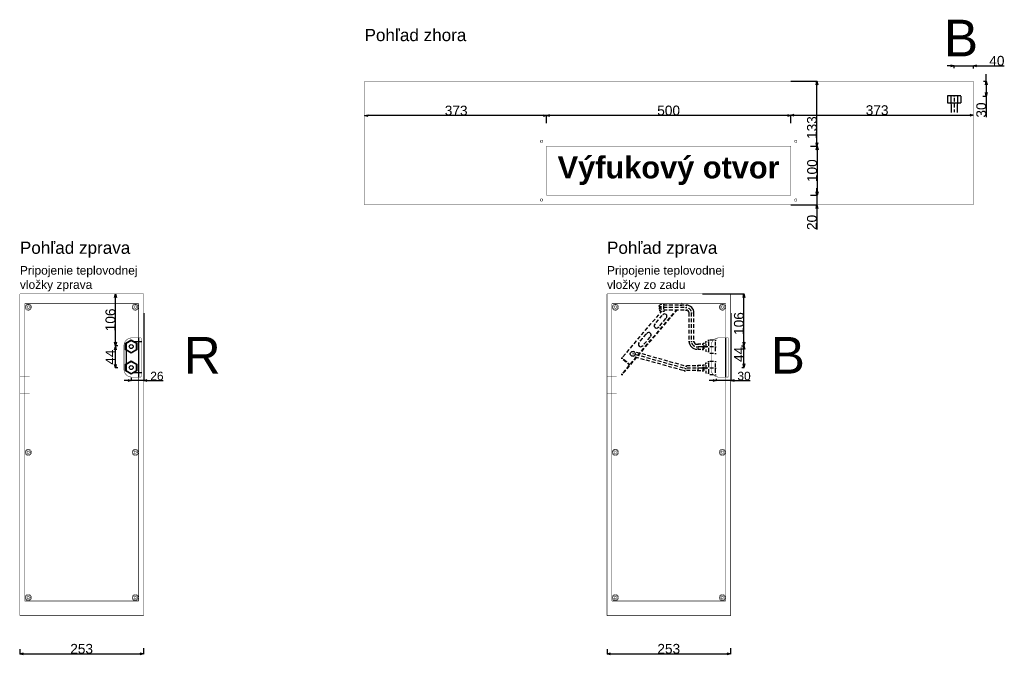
# Model space of a CAD drawing. Extents: x -553 to 3559, y -522 to 2621.
# Tile 3 of 4: x 1545 to 3559, y -81 to 1219. Entities that reach past the tile are written whole.
import ezdxf

# ---------------------------------------------------------------- set-up
doc = ezdxf.new("R2010")
doc.units = 0
doc.header["$MEASUREMENT"] = 0
doc.linetypes.add('Achse', pattern=[11.5, 0, -4, 7.5, 0])
for name, color, linetype in [('Kóty délkové', 7, 'Continuous'), ('Oblouky a kružnice', 7, 'Continuous'), ('Textové bloky', 7, 'Continuous'), ('Čáry', 7, 'Continuous')]:
    doc.layers.add(name, color=color, linetype=linetype)
doc.styles.add('GENERATED_STYLE_1', font='ARIAL.ttf')
doc.dimstyles.new('Dimstyle_4D6', dxfattribs={"dimtxt": 17.5, "dimasz": 7.125, "dimexe": 0.18, "dimexo": 0, "dimgap": 0.09, "dimtad": 1, "dimdec": 0, "dimzin": 0, "dimdsep": 46, "dimtxsty": 'GENERATED_STYLE_1', "dimblk": 'ARROWHEAD_3', "dimblk1": 'ARROWHEAD_3', "dimblk2": 'ARROWHEAD_3', "dimcen": 0.09, "dimclrd": 7, "dimclre": 7, "dimclrt": 7, "dimazin": 0, "dimtfac": 1, "dimtdec": 4, "dimtmove": 0, "dimatfit": 0, "dimfxl": 0, "dimtolj": 1, "dimtzin": 0, "dimarcsym": 0})
doc.dimstyles.new('Peter', dxfattribs={"dimtxt": 20, "dimasz": 7.125, "dimexe": 0.18, "dimexo": 0, "dimgap": 0.09, "dimtad": 1, "dimdec": 0, "dimzin": 0, "dimdsep": 46, "dimtxsty": 'GENERATED_STYLE_1', "dimblk": 'ARROWHEAD_3', "dimblk1": 'ARROWHEAD_3', "dimblk2": 'ARROWHEAD_3', "dimcen": 0.09, "dimclrd": 7, "dimclre": 7, "dimclrt": 7, "dimazin": 0, "dimtfac": 1, "dimtdec": 4, "dimtmove": 0, "dimatfit": 0, "dimfxl": 0, "dimtolj": 1, "dimtzin": 0, "dimarcsym": 0})

# ---------------------------------------------------------------- blocks, each defined once
blk = doc.blocks.new('ARROWHEAD_3')
at = {"color": 0, "linetype": 'Continuous'}
blk.add_line((0, 0), (-1, 0), dxfattribs=at)
blk.add_lwpolyline([(-1, 0.2679), (0, 0), (-1, -0.2679)], dxfattribs=at)
blk = doc.blocks.new('*D179')
at = {"color": 7, "linetype": 'Continuous', "lineweight": -2}
for p, q in [((1545, -68.6), (1545, -78.4)), ((1552.1, -78.2), (1790.4, -78.2)), ((1797.5, -66.8), (1797.5, -78.4))]:
    blk.add_line(p, q, dxfattribs=at)
at = {"layer": 'Defpoints', "color": 0}
for p in [(1545, -68.6), (1797.5, -66.8), (1797.5, -78.2)]:
    blk.add_point(p, dxfattribs=at)
at = {"color": 7, "lineweight": -2, "xscale": 7.124999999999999, "yscale": 7.124999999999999, "zscale": 7.124999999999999, "rotation": 180}
blk.add_blockref('ARROWHEAD_3', (1545, -78.2), dxfattribs=at)
at = {"color": 7, "lineweight": -2, "xscale": 7.124999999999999, "yscale": 7.124999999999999, "zscale": 7.124999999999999}
blk.add_blockref('ARROWHEAD_3', (1797.5, -78.2), dxfattribs=at)
at = {"color": 7, "linetype": 'Continuous', "lineweight": 0, "insert": (1671.3, -67.9), "char_height": 20, "attachment_point": 5, "style": 'GENERATED_STYLE_1'}
blk.add_mtext('\\A1;253', dxfattribs=at)
blk = doc.blocks.new('*D214')
at = {"color": 7, "linetype": 'Continuous', "lineweight": -2}
for p, q in [((1740.5, 658), (1740.3, 658)), ((1740.5, 559), (1740.5, 650.9)), ((1745, 551.9), (1740.3, 551.9))]:
    blk.add_line(p, q, dxfattribs=at)
at = {"layer": 'Defpoints', "color": 0}
for p in [(1740.5, 658), (1740.5, 658), (1745, 551.9)]:
    blk.add_point(p, dxfattribs=at)
at = {"color": 7, "lineweight": -2, "xscale": 7.124999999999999, "yscale": 7.124999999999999, "zscale": 7.124999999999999}
for p, rotation in [((1740.5, 658), 90), ((1740.5, 551.9), 270)]:
    blk.add_blockref('ARROWHEAD_3', p, dxfattribs=dict(at, rotation=rotation))
at = {"color": 7, "linetype": 'Continuous', "lineweight": 0, "insert": (1730.2, 604.9), "char_height": 20, "attachment_point": 5, "rotation": 90, "style": 'GENERATED_STYLE_1'}
blk.add_mtext('\\A1;106', dxfattribs=at)
blk = doc.blocks.new('*D215')
at = {"color": 7, "linetype": 'Continuous', "lineweight": -2}
for p, q in [((1740.5, 550.6), (1740.1, 550.6)), ((1740.3, 513.7), (1740.3, 543.5)), ((1745.2, 506.6), (1740.1, 506.6))]:
    blk.add_line(p, q, dxfattribs=at)
at = {"layer": 'Defpoints', "color": 0}
for p in [(1740.3, 550.6), (1740.5, 550.6), (1745.2, 506.6)]:
    blk.add_point(p, dxfattribs=at)
at = {"color": 7, "lineweight": -2, "xscale": 7.124999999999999, "yscale": 7.124999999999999, "zscale": 7.124999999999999}
for p, rotation in [((1740.3, 550.6), 90), ((1740.3, 506.6), 270)]:
    blk.add_blockref('ARROWHEAD_3', p, dxfattribs=dict(at, rotation=rotation))
at = {"color": 7, "linetype": 'Continuous', "lineweight": 0, "insert": (1730.2, 528.6), "char_height": 20, "attachment_point": 5, "rotation": 90, "style": 'GENERATED_STYLE_1'}
blk.add_mtext('\\A1;44', dxfattribs=at)
blk = doc.blocks.new('*D216')
at = {"layer": 'Defpoints', "color": 0}
for p in [(1798.3, 618.4), (1772.8, 486.1), (1772.8, 480.9)]:
    blk.add_point(p, dxfattribs=at)
at = {"layer": 'Kóty délkové', "color": 7, "linetype": 'Continuous', "lineweight": -2}
for p, q in [((1798.3, 618.4), (1798.3, 480.8)), ((1772.8, 486.1), (1772.8, 480.8)), ((1772.8, 480.9), (1758.5, 480.9)), ((1798.3, 480.9), (1772.8, 480.9)), ((1798.3, 480.9), (1838, 480.9)), ((1798.3, 480.9), (1812.5, 480.9))]:
    blk.add_line(p, q, dxfattribs=at)
at = {"layer": 'Kóty délkové', "color": 7, "lineweight": -2, "xscale": 7.124999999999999, "yscale": 7.124999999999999, "zscale": 7.124999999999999}
blk.add_blockref('ARROWHEAD_3', (1772.8, 480.9), dxfattribs=at)
at = {"layer": 'Kóty délkové', "color": 7, "lineweight": -2, "xscale": 7.124999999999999, "yscale": 7.124999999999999, "zscale": 7.124999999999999, "rotation": 180}
blk.add_blockref('ARROWHEAD_3', (1798.3, 480.9), dxfattribs=at)
at = {"layer": 'Kóty délkové', "color": 7, "linetype": 'Continuous', "insert": (1825.3, 490), "char_height": 17.5, "attachment_point": 5, "style": 'GENERATED_STYLE_1'}
blk.add_mtext('\\A1;26', dxfattribs=at)
blk = doc.blocks.new('*D282')
at = {"color": 7, "linetype": 'Continuous', "lineweight": -2}
for p, q in [((2746, -68.6), (2746, -78.4)), ((2753.1, -78.2), (2991.4, -78.2)), ((2998.5, -66.8), (2998.5, -78.4))]:
    blk.add_line(p, q, dxfattribs=at)
at = {"layer": 'Defpoints', "color": 0}
for p in [(2746, -68.6), (2998.5, -66.8), (2998.5, -78.2)]:
    blk.add_point(p, dxfattribs=at)
at = {"color": 7, "lineweight": -2, "xscale": 7.124999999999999, "yscale": 7.124999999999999, "zscale": 7.124999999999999, "rotation": 180}
blk.add_blockref('ARROWHEAD_3', (2746, -78.2), dxfattribs=at)
at = {"color": 7, "lineweight": -2, "xscale": 7.124999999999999, "yscale": 7.124999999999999, "zscale": 7.124999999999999}
blk.add_blockref('ARROWHEAD_3', (2998.5, -78.2), dxfattribs=at)
at = {"color": 7, "linetype": 'Continuous', "lineweight": 0, "insert": (2872.3, -67.9), "char_height": 20, "attachment_point": 5, "style": 'GENERATED_STYLE_1'}
blk.add_mtext('\\A1;253', dxfattribs=at)
blk = doc.blocks.new('*D286')
at = {"color": 7, "linetype": 'Continuous', "lineweight": -2}
for p, q in [((3122, 1093), (3175.6, 1093)), ((3175.5, 967.1), (3175.5, 1085.9)), ((3162.3, 960), (3175.6, 960))]:
    blk.add_line(p, q, dxfattribs=at)
at = {"layer": 'Defpoints', "color": 0}
for p in [(3122, 1093), (3175.5, 1093), (3162.3, 960)]:
    blk.add_point(p, dxfattribs=at)
at = {"color": 7, "lineweight": -2, "xscale": 7.124999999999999, "yscale": 7.124999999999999, "zscale": 7.124999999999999}
for p, rotation in [((3175.5, 1093), 90), ((3175.5, 960), 270)]:
    blk.add_blockref('ARROWHEAD_3', p, dxfattribs=dict(at, rotation=rotation))
at = {"color": 7, "linetype": 'Continuous', "lineweight": 0, "insert": (3165.2, 998.1), "char_height": 20, "attachment_point": 5, "rotation": 90, "style": 'GENERATED_STYLE_1'}
blk.add_mtext('\\A1;133', dxfattribs=at)
blk = doc.blocks.new('*D287')
at = {"color": 7, "linetype": 'Continuous', "lineweight": -2}
for p, q in [((3162.5, 960), (3176.1, 960)), ((3175.9, 952.9), (3175.9, 867.1)), ((3162.6, 860), (3176.1, 860))]:
    blk.add_line(p, q, dxfattribs=at)
at = {"layer": 'Defpoints', "color": 0}
for p in [(3162.5, 960), (3162.6, 860), (3175.9, 860)]:
    blk.add_point(p, dxfattribs=at)
at = {"color": 7, "lineweight": -2, "xscale": 7.124999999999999, "yscale": 7.124999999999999, "zscale": 7.124999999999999}
for p, rotation in [((3175.9, 960), 90), ((3175.9, 860), 270)]:
    blk.add_blockref('ARROWHEAD_3', p, dxfattribs=dict(at, rotation=rotation))
at = {"color": 7, "linetype": 'Continuous', "lineweight": 0, "insert": (3165.6, 910), "char_height": 20, "attachment_point": 5, "rotation": 90, "style": 'GENERATED_STYLE_1'}
blk.add_mtext('\\A1;100', dxfattribs=at)
blk = doc.blocks.new('*D288')
at = {"color": 7, "linetype": 'Continuous', "lineweight": -2}
for p, q in [((3175.5, 860), (3175.5, 874.3)), ((3162.3, 860), (3175.7, 860)), ((3175.5, 860), (3175.5, 840)), ((3122, 840), (3175.7, 840)), ((3175.5, 840), (3175.5, 789.6)), ((3175.5, 840), (3175.5, 825.8))]:
    blk.add_line(p, q, dxfattribs=at)
at = {"layer": 'Defpoints', "color": 0}
for p in [(3162.3, 860), (3122, 840), (3175.5, 840)]:
    blk.add_point(p, dxfattribs=at)
at = {"color": 7, "lineweight": -2, "xscale": 7.124999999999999, "yscale": 7.124999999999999, "zscale": 7.124999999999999}
for p, rotation in [((3175.5, 860), 270), ((3175.5, 840), 90)]:
    blk.add_blockref('ARROWHEAD_3', p, dxfattribs=dict(at, rotation=rotation))
at = {"color": 7, "linetype": 'Continuous', "lineweight": 0, "insert": (3165.2, 804.2), "char_height": 20, "attachment_point": 5, "rotation": 90, "style": 'GENERATED_STYLE_1'}
blk.add_mtext('\\A1;20', dxfattribs=at)
blk = doc.blocks.new('*D289')
at = {"color": 7, "linetype": 'Continuous', "lineweight": -2}
for p, q in [((2622, 1007.2), (2622, 1022.9)), ((3114.9, 1022.7), (2629.1, 1022.7)), ((3122, 1007.2), (3122, 1022.9))]:
    blk.add_line(p, q, dxfattribs=at)
at = {"layer": 'Defpoints', "color": 0}
for p in [(2622, 1022.7), (2622, 1007.2), (3122, 1007.2)]:
    blk.add_point(p, dxfattribs=at)
at = {"color": 7, "lineweight": -2, "xscale": 7.124999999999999, "yscale": 7.124999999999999, "zscale": 7.124999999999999, "rotation": 180}
blk.add_blockref('ARROWHEAD_3', (2622, 1022.7), dxfattribs=at)
at = {"color": 7, "lineweight": -2, "xscale": 7.124999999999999, "yscale": 7.124999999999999, "zscale": 7.124999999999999}
blk.add_blockref('ARROWHEAD_3', (3122, 1022.7), dxfattribs=at)
at = {"color": 7, "linetype": 'Continuous', "lineweight": 0, "insert": (2872, 1033), "char_height": 20, "attachment_point": 5, "style": 'GENERATED_STYLE_1'}
blk.add_mtext('\\A1;500', dxfattribs=at)
blk = doc.blocks.new('*D290')
at = {"color": 7, "linetype": 'Continuous', "lineweight": -2}
for p, q in [((2250, 1022.7), (2250, 1022.4)), ((2615.7, 1022.6), (2257.1, 1022.6)), ((2622.8, 1022.6), (2622.8, 1022.4))]:
    blk.add_line(p, q, dxfattribs=at)
at = {"layer": 'Defpoints', "color": 0}
for p in [(2250, 1022.7), (2250, 1022.6), (2622.8, 1022.6)]:
    blk.add_point(p, dxfattribs=at)
at = {"color": 7, "lineweight": -2, "xscale": 7.124999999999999, "yscale": 7.124999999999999, "zscale": 7.124999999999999, "rotation": 180}
blk.add_blockref('ARROWHEAD_3', (2250, 1022.6), dxfattribs=at)
at = {"color": 7, "lineweight": -2, "xscale": 7.124999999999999, "yscale": 7.124999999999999, "zscale": 7.124999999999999}
blk.add_blockref('ARROWHEAD_3', (2622.8, 1022.6), dxfattribs=at)
at = {"color": 7, "linetype": 'Continuous', "lineweight": 0, "insert": (2437.4, 1032.9), "char_height": 20, "attachment_point": 5, "style": 'GENERATED_STYLE_1'}
blk.add_mtext('\\A1;373', dxfattribs=at)
blk = doc.blocks.new('*D291')
at = {"color": 7, "linetype": 'Continuous', "lineweight": -2}
for p, q in [((3122, 1022.9), (3122, 1023.6)), ((3129.1, 1023.4), (3487.9, 1023.4)), ((3495, 1022.9), (3495, 1023.6))]:
    blk.add_line(p, q, dxfattribs=at)
at = {"layer": 'Defpoints', "color": 0}
for p in [(3122, 1022.9), (3495, 1023.4), (3495, 1022.9)]:
    blk.add_point(p, dxfattribs=at)
at = {"color": 7, "lineweight": -2, "xscale": 7.124999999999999, "yscale": 7.124999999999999, "zscale": 7.124999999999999, "rotation": 180}
blk.add_blockref('ARROWHEAD_3', (3122, 1023.4), dxfattribs=at)
at = {"color": 7, "lineweight": -2, "xscale": 7.124999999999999, "yscale": 7.124999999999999, "zscale": 7.124999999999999}
blk.add_blockref('ARROWHEAD_3', (3495, 1023.4), dxfattribs=at)
at = {"color": 7, "linetype": 'Continuous', "lineweight": 0, "insert": (3298.5, 1033.7), "char_height": 20, "attachment_point": 5, "style": 'GENERATED_STYLE_1'}
blk.add_mtext('\\A1;373', dxfattribs=at)
blk = doc.blocks.new('*D292')
at = {"color": 7, "linetype": 'Continuous', "lineweight": -2}
for p, q in [((2941.5, 658), (3026.3, 658)), ((3026.1, 559), (3026.1, 650.9)), ((3021.3, 551.9), (3026.3, 551.9))]:
    blk.add_line(p, q, dxfattribs=at)
at = {"layer": 'Defpoints', "color": 0}
for p in [(2941.5, 658), (3026.1, 658), (3021.3, 551.9)]:
    blk.add_point(p, dxfattribs=at)
at = {"color": 7, "lineweight": -2, "xscale": 7.124999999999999, "yscale": 7.124999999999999, "zscale": 7.124999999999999}
for p, rotation in [((3026.1, 658), 90), ((3026.1, 551.9), 270)]:
    blk.add_blockref('ARROWHEAD_3', p, dxfattribs=dict(at, rotation=rotation))
at = {"color": 7, "linetype": 'Continuous', "lineweight": 0, "insert": (3015.8, 597.4), "char_height": 20, "attachment_point": 5, "rotation": 90, "style": 'GENERATED_STYLE_1'}
blk.add_mtext('\\A1;106', dxfattribs=at)
blk = doc.blocks.new('*D293')
at = {"color": 7, "linetype": 'Continuous', "lineweight": -2}
for p, q in [((3021.3, 551.9), (3026.3, 551.9)), ((3026.1, 514.8), (3026.1, 544.7)), ((3021.7, 507.7), (3026.3, 507.7))]:
    blk.add_line(p, q, dxfattribs=at)
at = {"layer": 'Defpoints', "color": 0}
for p in [(3021.3, 551.9), (3026.1, 551.9), (3021.7, 507.7)]:
    blk.add_point(p, dxfattribs=at)
at = {"color": 7, "lineweight": -2, "xscale": 7.124999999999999, "yscale": 7.124999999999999, "zscale": 7.124999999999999}
for p, rotation in [((3026.1, 551.9), 90), ((3026.1, 507.7), 270)]:
    blk.add_blockref('ARROWHEAD_3', p, dxfattribs=dict(at, rotation=rotation))
at = {"color": 7, "linetype": 'Continuous', "lineweight": 0, "insert": (3016, 534.3), "char_height": 20, "attachment_point": 5, "rotation": 90, "style": 'GENERATED_STYLE_1'}
blk.add_mtext('\\A1;44', dxfattribs=at)
blk = doc.blocks.new('*D294')
at = {"layer": 'Defpoints', "color": 0}
for p in [(2999.3, 618.4), (2969.5, 484.2), (2969.5, 480.9)]:
    blk.add_point(p, dxfattribs=at)
at = {"layer": 'Kóty délkové', "color": 7, "linetype": 'Continuous', "lineweight": -2}
for p, q in [((2999.3, 618.4), (2999.3, 480.8)), ((2969.5, 484.2), (2969.5, 480.8)), ((2969.5, 480.9), (2955.2, 480.9)), ((2999.3, 480.9), (2969.5, 480.9)), ((2999.3, 480.9), (3038.9, 480.9)), ((2999.3, 480.9), (3013.5, 480.9))]:
    blk.add_line(p, q, dxfattribs=at)
at = {"layer": 'Kóty délkové', "color": 7, "lineweight": -2, "xscale": 7.124999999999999, "yscale": 7.124999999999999, "zscale": 7.124999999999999}
for p, rotation in [((2969.5, 480.9), 359.9999999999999), ((2999.3, 480.9), 179.9999999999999)]:
    blk.add_blockref('ARROWHEAD_3', p, dxfattribs=dict(at, rotation=rotation))
at = {"layer": 'Kóty délkové', "color": 7, "linetype": 'Continuous', "insert": (3026.3, 490), "char_height": 17.5, "attachment_point": 5, "style": 'GENERATED_STYLE_1'}
blk.add_mtext('\\A1;30', dxfattribs=at)
blk = doc.blocks.new('*D298')
at = {"color": 7, "linetype": 'Continuous', "lineweight": -2}
for p, q in [((3515.8, 1093), (3522.1, 1093)), ((3521.9, 1093), (3521.9, 1107.3)), ((3521.9, 1085.9), (3521.9, 1069.8)), ((3514.5, 1062.7), (3522.1, 1062.7)), ((3521.9, 1062.7), (3521.9, 1019.7)), ((3521.9, 1062.7), (3521.9, 1048.4))]:
    blk.add_line(p, q, dxfattribs=at)
at = {"layer": 'Defpoints', "color": 0}
for p in [(3515.8, 1093), (3514.5, 1062.7), (3521.9, 1062.7)]:
    blk.add_point(p, dxfattribs=at)
at = {"color": 7, "lineweight": -2, "xscale": 7.124999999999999, "yscale": 7.124999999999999, "zscale": 7.124999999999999}
for p, rotation in [((3521.9, 1093), 90), ((3521.9, 1062.7), 270)]:
    blk.add_blockref('ARROWHEAD_3', p, dxfattribs=dict(at, rotation=rotation))
at = {"color": 7, "linetype": 'Continuous', "lineweight": 0, "insert": (3511.6, 1034.1), "char_height": 20, "attachment_point": 5, "rotation": 90, "style": 'GENERATED_STYLE_1'}
blk.add_mtext('\\A1;30', dxfattribs=at)
blk = doc.blocks.new('*D299')
at = {"color": 7, "linetype": 'Continuous', "lineweight": -2}
for p, q in [((3455.9, 1124.3), (3441.6, 1124.3)), ((3455.9, 1120), (3455.9, 1124.5)), ((3455.9, 1124.3), (3495.6, 1124.3)), ((3495.6, 1119.1), (3495.6, 1124.5)), ((3495.6, 1124.3), (3558.3, 1124.3)), ((3495.6, 1124.3), (3509.9, 1124.3))]:
    blk.add_line(p, q, dxfattribs=at)
at = {"layer": 'Defpoints', "color": 0}
for p in [(3455.9, 1120), (3495.6, 1124.3), (3495.6, 1119.1)]:
    blk.add_point(p, dxfattribs=at)
at = {"color": 7, "lineweight": -2, "xscale": 7.124999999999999, "yscale": 7.124999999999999, "zscale": 7.124999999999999}
blk.add_blockref('ARROWHEAD_3', (3455.9, 1124.3), dxfattribs=at)
at = {"color": 7, "lineweight": -2, "xscale": 7.124999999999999, "yscale": 7.124999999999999, "zscale": 7.124999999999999, "rotation": 180}
blk.add_blockref('ARROWHEAD_3', (3495.6, 1124.3), dxfattribs=at)
at = {"color": 7, "linetype": 'Continuous', "lineweight": 0, "insert": (3543.5, 1134.6), "char_height": 20, "attachment_point": 5, "style": 'GENERATED_STYLE_1'}
blk.add_mtext('\\A1;40', dxfattribs=at)

msp = doc.modelspace()

# ---------------------------------------------------------------- linework, layer by layer
at = {"color": 7, "linetype": 'Continuous', "const_width": 0.9}
for points in [[(3495, 1093), (2250, 1093)], [(2250, 1093), (2250, 840)], [(3495, 1093), (3495, 840)], [(2622, 960), (2622, 860)], [(3122, 960), (2622, 960)], [(3122, 860), (3122, 960)], [(2622, 860), (3122, 860)], [(3495, 840), (2250, 840)], [(1798, 658), (1545, 658)], [(1545, 658), (1545, 0)], [(1798, 658), (1798, 0)], [(2999, 658), (2746, 658)], [(2746, 658), (2746, 0)], [(2999, 658), (2999, 0)], [(1555, 30), (1555, 638)], [(1555, 638), (1788, 638)], [(1788, 568), (1788, 638)], [(2756, 30), (2756, 638)], [(2756, 638), (2989, 638)], [(2989, 568), (2989, 638)], [(1793, 568), (1773.9, 568.1)], [(1793, 568), (1793, 488)], [(2994, 568), (2974.9, 568.1)], [(2994, 568), (2994, 488)], [(1757.9, 503.9), (1757.9, 552.1)], [(2958.9, 503.9), (2958.9, 552.1)], [(1565, 490), (1545, 490)], [(1793, 488), (1773.9, 487.9)], [(1788, 30), (1788, 488)], [(2766, 490), (2746, 490)], [(2994, 488), (2974.9, 487.9)], [(2989, 30), (2989, 488)], [(1565, 455), (1545, 455)], [(2766, 455), (2746, 455)], [(1555, 30), (1788, 30)], [(2756, 30), (2989, 30)], [(1545, 0), (1798, 0)], [(2746, 0), (2999, 0)]]:
    msp.add_lwpolyline(points, dxfattribs=at)
for points in [[(2609.5, 970, 1), (2614.5, 970, 1)], [(3129.5, 970, 1), (3134.5, 970, 1)], [(2609.5, 850, 1), (2614.5, 850, 1)], [(3129.5, 850, 1), (3134.5, 850, 1)], [(1555.5, 631, 1), (1568.5, 631, 1)], [(1557, 631, 1), (1567, 631, 1)], [(1559.5, 631, 1), (1564.5, 631, 1)], [(1774.5, 631, 1), (1787.5, 631, 1)], [(1776, 631, 1), (1786, 631, 1)], [(1778.5, 631, 1), (1783.5, 631, 1)], [(2756.5, 631, 1), (2769.5, 631, 1)], [(2758, 631, 1), (2768, 631, 1)], [(2760.5, 631, 1), (2765.5, 631, 1)], [(2975.5, 631, 1), (2988.5, 631, 1)], [(2977, 631, 1), (2987, 631, 1)], [(2979.5, 631, 1), (2984.5, 631, 1)], [(1555.5, 334, 1), (1568.5, 334, 1)], [(1557, 334, 1), (1567, 334, 1)], [(1559.5, 334, 1), (1564.5, 334, 1)], [(1774.5, 334, 1), (1787.5, 334, 1)], [(1776, 334, 1), (1786, 334, 1)], [(1778.5, 334, 1), (1783.5, 334, 1)], [(2756.5, 334, 1), (2769.5, 334, 1)], [(2758, 334, 1), (2768, 334, 1)], [(2760.5, 334, 1), (2765.5, 334, 1)], [(2975.5, 334, 1), (2988.5, 334, 1)], [(2977, 334, 1), (2987, 334, 1)], [(2979.5, 334, 1), (2984.5, 334, 1)], [(1555.5, 37, 1), (1568.5, 37, 1)], [(1557, 37, 1), (1567, 37, 1)], [(1774.5, 37, 1), (1787.5, 37, 1)], [(1776, 37, 1), (1786, 37, 1)], [(2756.5, 37, 1), (2769.5, 37, 1)], [(2758, 37, 1), (2768, 37, 1)], [(2975.5, 37, 1), (2988.5, 37, 1)], [(2977, 37, 1), (2987, 37, 1)], [(1559.5, 37, 1), (1564.5, 37, 1)], [(1778.5, 37, 1), (1783.5, 37, 1)], [(2760.5, 37, 1), (2765.5, 37, 1)], [(2979.5, 37, 1), (2984.5, 37, 1)]]:
    msp.add_lwpolyline(points, format="xyb", close=True, dxfattribs=at)
for points in [[(1773.9, 568.1, 0.414214), (1757.9, 552.1)], [(2974.9, 568.1, 0.414214), (2958.9, 552.1)], [(1757.9, 503.9, 0.414214), (1773.9, 487.9)], [(2958.9, 503.9, 0.414214), (2974.9, 487.9)]]:
    msp.add_lwpolyline(points, format="xyb", dxfattribs=at)
at = {"layer": 'Oblouky a kružnice', "color": 1, "linetype": 'Continuous'}
for centre, radius in [((1772.8, 550.4), 4), ((2798.6, 535.4), 5), ((1772.8, 507.4), 4)]:
    msp.add_circle(centre, radius, dxfattribs=at)
for centre, radius, start, end in [((2907.9, 619), 16, 0, 90), ((2907.9, 619), 6, 0, 90), ((2863.7, 612), 5, 321.7648, 139.5836), ((2847.4, 593), 5, 139.5494, 321.4774), ((2831.2, 574), 5, 321.7648, 139.5836), ((2815, 554.9), 5, 139.5494, 321.4774), ((2929.9, 561), 16, 180, 270), ((2929.9, 561), 6, 180, 270), ((2905.4, 511.2), 10, 249.7053, 269.6035)]:
    msp.add_arc(centre, radius, start, end, dxfattribs=at)
at = {"layer": 'Oblouky a kružnice', "color": 1, "linetype": 'Achse'}
for centre, start, end in [((2907.9, 619), 0, 90), ((2929.9, 561), 180, 270)]:
    msp.add_arc(centre, 11, start, end, dxfattribs=at)
at = {"layer": 'Čáry', "color": 1, "linetype": 'Continuous'}
for p, q in [((3469.6, 1062.8), (3442.6, 1062.8)), ((3442.6, 1062.8), (3442.6, 1048.8)), ((3442.6, 1048.8), (3469.6, 1048.8)), ((3449.6, 1062.8), (3449.8, 1029.1)), ((3462.6, 1062.8), (3462.5, 1029.2)), ((3469.6, 1062.7), (3469.6, 1048.7)), ((1761.1, 557.2), (1772.8, 563.9)), ((1761.1, 543.7), (1761.1, 557.2)), ((1772.8, 562.4), (1762.4, 556.5)), ((1762.4, 556.5), (1762.4, 544.5)), ((1762.4, 544.5), (1772.8, 538.4)), ((1772.8, 563.9), (1784.5, 557.2)), ((1783.2, 556.5), (1772.8, 562.4)), ((1772.8, 538.4), (1783.2, 544.5)), ((1783.2, 544.5), (1783.2, 556.5)), ((1784.5, 557.2), (1784.5, 543.7)), ((1772.8, 536.9), (1761.1, 543.7)), ((1784.5, 543.7), (1772.8, 536.9)), ((1761.1, 514.2), (1772.8, 520.9)), ((1761.1, 500.7), (1761.1, 514.2)), ((1772.8, 519.4), (1762.4, 513.5)), ((1762.4, 513.5), (1762.4, 501.5)), ((1772.8, 520.9), (1784.5, 514.2)), ((1783.2, 513.5), (1772.8, 519.4)), ((1783.2, 501.5), (1783.2, 513.5)), ((1784.5, 514.2), (1784.5, 500.7)), ((1772.8, 493.9), (1761.1, 500.7)), ((1762.4, 501.5), (1772.8, 495.4)), ((1772.8, 495.4), (1783.2, 501.5)), ((1784.5, 500.7), (1772.8, 493.9))]:
    msp.add_line(p, q, dxfattribs=at)
at = {"layer": 'Čáry', "color": 1, "linetype": 'Achse'}
for p, q in [((3456.1, 1062.8), (3456.1, 1029.8)), ((2776, 493.6), (2887.9, 625)), ((2776.7, 492.9), (2889.2, 625)), ((2854.3, 633.4), (2853, 633.4)), ((2853, 633.4), (2853, 626.6)), ((2907.9, 630), (2853, 630)), ((2853, 626.6), (2854.3, 626.6)), ((2854.3, 624.3), (2854.3, 635.8)), ((2854.3, 635.8), (2856.3, 635.8)), ((2862.1, 637), (2856.3, 637)), ((2856.3, 637), (2856.3, 623)), ((2862.1, 623), (2862.1, 637)), ((2907.9, 635), (2862.1, 635)), ((2907.9, 625), (2862.1, 625)), ((2896.4, 635), (2899.9, 639.1)), ((2897.7, 635), (2900.7, 638.4)), ((2900.7, 638.4), (2899.9, 639.1)), ((2776, 526.4), (2858.3, 623)), ((2843.6, 596.2), (2859.8, 615.3)), ((2851.4, 589.9), (2867.6, 608.9)), ((2856.3, 624.3), (2854.3, 624.3)), ((2856.3, 623), (2862.1, 623)), ((2913.9, 561), (2913.9, 622.8)), ((2918.9, 561), (2918.9, 622.8)), ((2923.9, 561), (2923.9, 622.8)), ((2811.2, 558.2), (2827.4, 577.2)), ((2818.9, 551.8), (2835.2, 570.9)), ((2931.8, 555), (2929.9, 555)), ((2967.8, 550), (2929.9, 550)), ((2931.8, 545), (2929.9, 545)), ((2931.8, 555.5), (2931.8, 544.5)), ((2941.8, 555.5), (2931.8, 555.5)), ((2941.8, 544.5), (2931.8, 544.5)), ((2941.8, 556), (2941.8, 544)), ((2943.8, 556), (2941.8, 556)), ((2943.8, 544), (2941.8, 544)), ((2943.8, 557), (2943.8, 543)), ((2947.8, 557), (2943.8, 557)), ((2953.8, 560), (2947.8, 560)), ((2947.8, 560), (2947.8, 540)), ((2967.8, 563.5), (2953.8, 563.5)), ((2953.8, 563.5), (2953.8, 536.5)), ((2967.8, 536.5), (2967.8, 563.5)), ((2776, 526.4), (2792.2, 512.6)), ((2776.7, 527.1), (2792.8, 513.4)), ((2905.2, 500.4), (2797.2, 530.5)), ((2906.5, 505.2), (2798.6, 535.4)), ((2907.9, 510), (2799.9, 540.2)), ((2947.8, 543), (2943.8, 543)), ((2953.8, 540), (2947.8, 540)), ((2967.8, 536.5), (2953.8, 536.5)), ((2967.8, 506.2), (2904.5, 506.2)), ((2931.8, 511.2), (2905.4, 511.2)), ((2931.8, 511.7), (2931.8, 500.7)), ((2941.8, 511.7), (2931.8, 511.7)), ((2941.8, 512.2), (2941.8, 500.2)), ((2943.8, 512.2), (2941.8, 512.2)), ((2943.8, 513.2), (2943.8, 499.2)), ((2947.8, 513.2), (2943.8, 513.2)), ((2953.8, 516.2), (2947.8, 516.2)), ((2947.8, 516.2), (2947.8, 496.2)), ((2967.8, 519.7), (2953.8, 519.7)), ((2953.8, 519.7), (2953.8, 492.7)), ((2967.8, 492.7), (2967.8, 519.7)), ((2931.8, 501.2), (2905.4, 501.2)), ((2941.8, 500.7), (2931.8, 500.7)), ((2943.8, 500.2), (2941.8, 500.2)), ((2947.8, 499.2), (2943.8, 499.2)), ((2953.8, 496.2), (2947.8, 496.2)), ((2967.8, 492.7), (2953.8, 492.7))]:
    msp.add_line(p, q, dxfattribs=at)
at = {"layer": 'Čáry', "color": 7, "linetype": 'Continuous'}
for p, q in [((1788.2, 488), (1788, 568)), ((2989.2, 488), (2989, 568)), ((1778.6, 560.7), (1794.3, 560.7)), ((1762.4, 542.9), (1762.4, 514.9)), ((1778.5, 497.3), (1794.2, 497.3))]:
    msp.add_line(p, q, dxfattribs=at)

# ---------------------------------------------------------------- texts
at = {"linetype": 'Continuous', "lineweight": 0, "insert": (2872, 910), "char_height": 0.2, "width": 500, "attachment_point": 5, "style": 'GENERATED_STYLE_1'}
msp.add_mtext('{\\fArial|b1|i0|c238|p34;\\H225x;Výfukový otvor}', dxfattribs=at)
at = {"layer": 'Textové bloky', "color": 7, "attachment_point": 1, "style": 'GENERATED_STYLE_1'}
for s, insert, char_height, width in [('{\\C1;B}', (3435.1, 1218.8), 75, 291.06), ('{Pohľad zhora}', (2250, 1200), 25, 1107.706), ('{Pohľad zprava}', (1545, 765), 25, 470.248), ('{Pohľad zprava}', (2746, 765), 25, 470.248), ('{Pripojenie teplovodnej vložky zprava}', (1545, 715), 17.5, 255.516), ('{Pripojenie teplovodnej vložky zo zadu}', (2746, 715), 17.5, 255.516), ('{\\C1;R}', (1880, 570), 75, 291.06), ('{\\C1;B}', (3081, 570), 75, 291.06)]:
    msp.add_mtext(s, dxfattribs=dict(at, insert=insert, char_height=char_height, width=width))

# ---------------------------------------------------------------- dimensions: what is measured, and where the dimension line sits
at = {"linetype": 'Continuous', "lineweight": 0}
for base, p1, p2, picture, middle in [((3495.6, 1124.3), (3455.9, 1120), (3495.6, 1119.1), '*D299', (3543.5, 1124.3)), ((2250, 1022.6), (2622.8, 1022.6), (2250, 1022.7), '*D290', (2437.4, 1022.6)), ((3495, 1023.4), (3122, 1022.9), (3495, 1022.9), '*D291', (3298.5, 1023.4))]:
    dim = msp.add_linear_dim(base=base, p1=p1, p2=p2, dimstyle='Peter', dxfattribs=at)
    dim.commit()
    dim.dimension.update_dxf_attribs({"geometry": picture, "text_midpoint": middle, "dimtype": 160})
for base, p1, p2, picture, middle in [((3175.5, 1093), (3162.3, 960), (3122, 1093), '*D286', (3175.5, 998.1)), ((3521.9, 1062.7), (3515.8, 1093), (3514.5, 1062.7), '*D298', (3521.9, 1034.1)), ((3175.5, 840), (3162.3, 860), (3122, 840), '*D288', (3175.5, 804.2)), ((3026.1, 658), (3021.3, 551.9), (2941.5, 658), '*D292', (3026.1, 597.4)), ((3026.1, 551.9), (3021.7, 507.7), (3021.3, 551.9), '*D293', (3026.1, 534.3))]:
    dim = msp.add_linear_dim(base=base, p1=p1, p2=p2, angle=90, dimstyle='Peter', dxfattribs=at)
    dim.commit()
    dim.dimension.update_dxf_attribs({"geometry": picture, "text_midpoint": middle, "dimtype": 160})
for base, p1, p2, picture, middle in [((2622, 1022.7), (3122, 1007.2), (2622, 1007.2), '*D289', (2872, 1033)), ((1797.5122, -78.2406), (1545, -68.6181), (1797.5122, -66.811), '*D179', (1671.2561, -67.9406)), ((2998.5122, -78.2406), (2746, -68.6181), (2998.5122, -66.811), '*D282', (2872.2561, -67.9406))]:
    dim = msp.add_linear_dim(base=base, p1=p1, p2=p2, dimstyle='Peter', dxfattribs=at)
    dim.commit()
    dim.dimension.update_dxf_attribs({"geometry": picture, "text_midpoint": middle})
for base, p1, p2, picture, middle in [((3175.9, 860), (3162.5, 960), (3162.6, 860), '*D287', (3165.6, 910)), ((1740.5, 658), (1745, 551.9), (1740.5, 658), '*D214', (1730.2, 604.9)), ((1740.3, 550.6), (1745.2, 506.6), (1740.5, 550.6), '*D215', (1730.2, 528.6))]:
    dim = msp.add_linear_dim(base=base, p1=p1, p2=p2, angle=90, dimstyle='Peter', dxfattribs=at)
    dim.commit()
    dim.dimension.update_dxf_attribs({"geometry": picture, "text_midpoint": middle})
at = {"layer": 'Kóty délkové', "color": 7, "linetype": 'Continuous'}
for base, p1, p2, picture, middle in [((1772.7525, 480.9389), (1798.2769, 618.4486), (1772.7525, 486.0993), '*D216', (1825.2869, 480.9389)), ((2969.5, 480.9), (2999.3, 618.4), (2969.5, 484.2), '*D294', (3026.3, 480.9))]:
    dim = msp.add_linear_dim(base=base, p1=p1, p2=p2, angle=180, dimstyle='Dimstyle_4D6', dxfattribs=at)
    dim.commit()
    dim.dimension.update_dxf_attribs({"geometry": picture, "text_midpoint": middle, "dimtype": 160})

doc.saveas('drawing.dxf')
